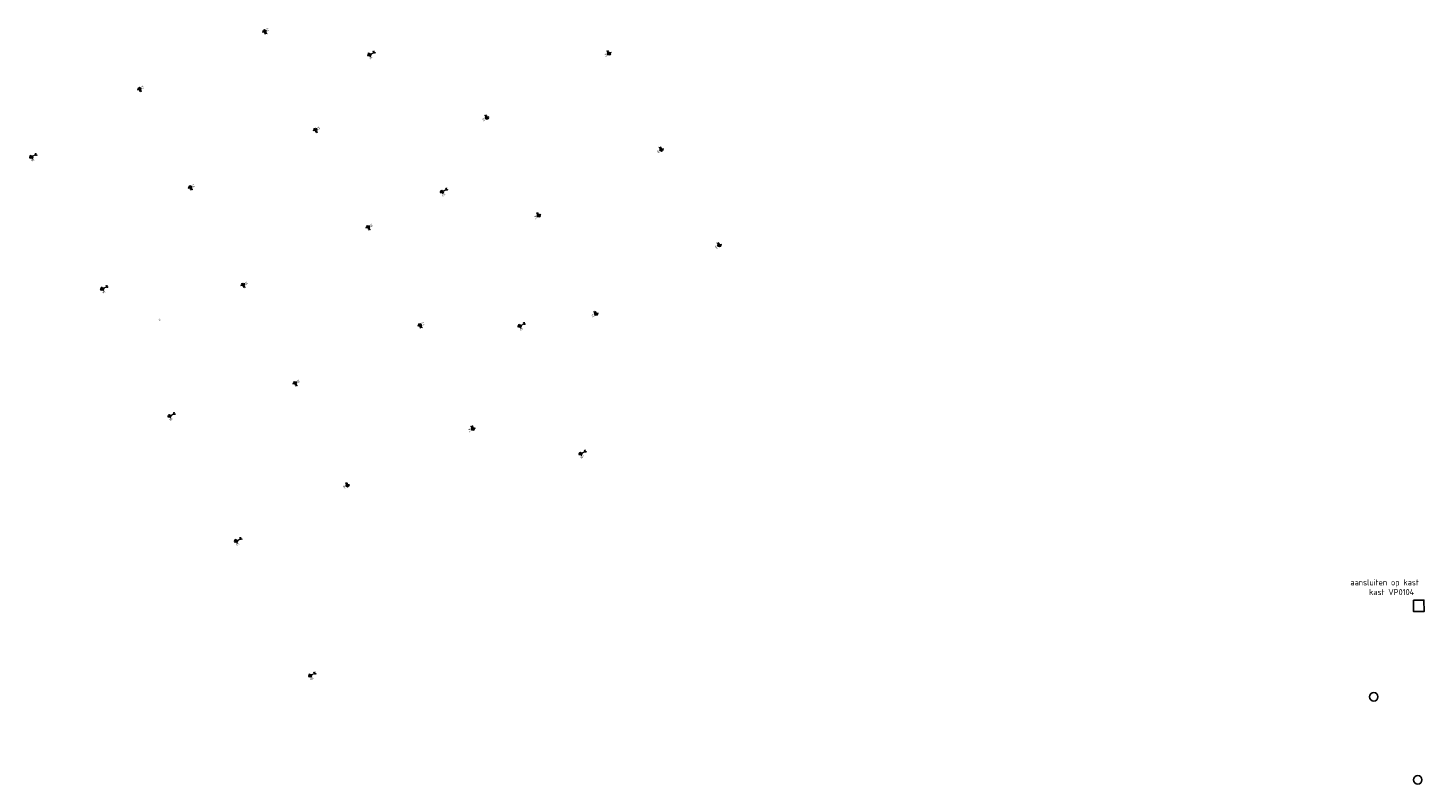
# Model space of a CAD drawing. Header units: metres. Extents: x 154936 to 156225, y 461413 to 462058.
# Tile 2 of 10: x 155245 to 155531, y 461413 to 461568. Entities that reach past the tile are written whole.
import ezdxf
from ezdxf.enums import TextEntityAlignment as Align

# ---------------------------------------------------------------- set-up
doc = ezdxf.new("R2010")
doc.units = ezdxf.units.M
doc.layers.add('B-WE-OV-LICHTMAST-S-200', color=190, linetype='Continuous', lineweight=18)
doc.styles.add('NLCS-ISO', font='NLCS-ISO.ttf')
doc.styles.add('NLCS-ISO-M200-T25', font='NLCS-ISO.ttf', dxfattribs={"height": 0.5})
doc.styles.get("Standard").update_dxf_attribs({"font": 'isocp.shx'})

# ---------------------------------------------------------------- blocks, each defined once
blk = doc.blocks.new('B-SOV-LICHTMAST_1UITHOUDER-SO')
for p, q in [((-5.5, 0), (-6.3, 1.2)), ((-5.5, 0), (-6.3, -1.2)), ((-5.5, 0), (-4.7, 1.2)), ((-1.5, 0), (-5.5, 0)), ((-5.5, 0), (-4.7, -1.2)), ((0, 0), (-1.5, 0)), ((0, -2.4), (0, 2.3)), ((0, 0), (2.5, 0))]:
    blk.add_line(p, q)
blk.add_circle((0, 0), 1.5)
at = {"style": 'NLCS-ISO'}
blk.add_attdef('TYPE', text='', height=1.8, dxfattribs=at).set_placement((0, 2.3), align=Align.BOTTOM_CENTER)
blk = doc.blocks.new('B-SOV-LICHTMAST_2UITHOUDER_1LAAG-SO')
for p, q in [((0, 0), (-1.5, 0)), ((0, -2.4), (0, 2.3)), ((0, 0), (2.5, 0)), ((2.5, 0), (1.7, 1.2)), ((2.5, 0), (1.7, -1.2)), ((2.5, 0), (3.4, 1.2)), ((2.5, 0), (3.4, -1.2))]:
    blk.add_line(p, q)
blk.add_circle((0, 0), 1.5)
at = {"style": 'NLCS-ISO'}
blk.add_attdef('TYPE', text='', height=1.8, dxfattribs=at).set_placement((0, 2.3), align=Align.BOTTOM_CENTER)

msp = doc.modelspace()

# ---------------------------------------------------------------- linework, layer by layer
at = {"color": 1, "flags": 128}
msp.add_lwpolyline([(155528.95, 461450.96), (155528.97, 461448.66), (155531.14, 461448.63), (155531.11, 461450.99)], close=True, dxfattribs=at)
at = {"color": 1}
for centre in [(155520.81, 461431.17), (155529.83, 461414.14)]:
    msp.add_circle(centre, 0.873, dxfattribs=at)

# ---------------------------------------------------------------- block references
at = {"layer": 'B-WE-OV-LICHTMAST-S-200', "xscale": 0.2, "yscale": 0.2, "zscale": 0.2}
for name, p, rotation, values in [('B-SOV-LICHTMAST_2UITHOUDER_1LAAG-SO', (155293.46, 461567.69), 294.7455641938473, {'TYPE': 'XA'}), ('B-SOV-LICHTMAST_1UITHOUDER-SO', (155314.94, 461562.84), 208.1878385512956, {'TYPE': 'XB'}), ('B-SOV-LICHTMAST_2UITHOUDER_1LAAG-SO', (155364.05, 461563.05), 117.5553770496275, {'TYPE': 'XA'}), ('B-SOV-LICHTMAST_2UITHOUDER_1LAAG-SO', (155267.81, 461555.87), 294.7455641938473, {'TYPE': 'XA'}), ('B-SOV-LICHTMAST_2UITHOUDER_1LAAG-SO', (155339.03, 461549.88), 117.5553770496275, {'TYPE': 'XA'}), ('B-SOV-LICHTMAST_2UITHOUDER_1LAAG-SO', (155303.87, 461547.48), 294.7455641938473, {'TYPE': 'XA'}), ('B-SOV-LICHTMAST_2UITHOUDER_1LAAG-SO', (155374.81, 461543.31), 117.5553770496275, {'TYPE': 'XA'}), ('B-SOV-LICHTMAST_1UITHOUDER-SO', (155245.62, 461541.86), 208.2135993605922, {'TYPE': 'XB'}), ('B-SOV-LICHTMAST_2UITHOUDER_1LAAG-SO', (155278.22, 461535.69), 294.7455641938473, {'TYPE': 'XA'}), ('B-SOV-LICHTMAST_1UITHOUDER-SO', (155329.81, 461534.74), 208.1878385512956, {'TYPE': 'XB'}), ('B-SOV-LICHTMAST_2UITHOUDER_1LAAG-SO', (155349.66, 461529.83), 117.5553770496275, {'TYPE': 'XA'}), ('B-SOV-LICHTMAST_2UITHOUDER_1LAAG-SO', (155314.68, 461527.54), 294.7455641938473, {'TYPE': 'XA'}), ('B-SOV-LICHTMAST_2UITHOUDER_1LAAG-SO', (155386.68, 461523.71), 117.5553770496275, {'TYPE': 'XA'}), ('B-SOV-LICHTMAST_1UITHOUDER-SO', (155260.19, 461514.8), 208.2135993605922, {'TYPE': 'XB'}), ('B-SOV-LICHTMAST_2UITHOUDER_1LAAG-SO', (155289.05, 461515.71), 294.7455641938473, {'TYPE': 'XA'}), ('B-SOV-LICHTMAST_2UITHOUDER_1LAAG-SO', (155361.41, 461509.63), 117.5553770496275, {'TYPE': 'XA'}), ('B-SOV-LICHTMAST_2UITHOUDER_1LAAG-SO', (155325.3, 461507.41), 294.7455641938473, {'TYPE': 'XA'}), ('B-SOV-LICHTMAST_1UITHOUDER-SO', (155345.75, 461507.2), 208.1878385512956, {'TYPE': 'XB'}), ('B-SOV-LICHTMAST_2UITHOUDER_1LAAG-SO', (155299.71, 461495.54), 294.7455641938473, {'TYPE': 'XA'}), ('B-SOV-LICHTMAST_1UITHOUDER-SO', (155273.97, 461488.73), 208.2135993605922, {'TYPE': 'XB'}), ('B-SOV-LICHTMAST_2UITHOUDER_1LAAG-SO', (155336.17, 461486.09), 113.26, {'TYPE': 'XA'}), ('B-SOV-LICHTMAST_1UITHOUDER-SO', (155358.22, 461481.01), 208.1878385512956, {'TYPE': 'XB'}), ('B-SOV-LICHTMAST_2UITHOUDER_1LAAG-SO', (155310.45, 461474.48), 113.26, {'TYPE': 'XA'}), ('B-SOV-LICHTMAST_1UITHOUDER-SO', (155287.61, 461463.11), 208.2135993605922, {'TYPE': 'XB'}), ('B-SOV-LICHTMAST_1UITHOUDER-SO', (155302.8, 461435.5), 208.2135993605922, {'TYPE': 'XB'})]:
    msp.add_blockref(name, p, dxfattribs=dict(at, rotation=rotation)).add_auto_attribs(values)

# ---------------------------------------------------------------- texts
at = {"char_height": 1.25, "attachment_point": 1, "style": 'NLCS-ISO-M200-T25'}
for s, insert in [('aansluiten op kast', (155516.03, 461455.26)), ('kast VP0104', (155519.86, 461453.27))]:
    msp.add_mtext_dynamic_manual_height_columns(s, width=23.6477, gutter_width=2.5, heights=[0], dxfattribs=dict(at, insert=insert))
at = {"color": 252, "lineweight": 30, "flags": 57}
msp.add_attdef('OB', text='...', height=0.27, rotation=298.0868, dxfattribs=at).set_placement((155271.77, 461508.4), align=Align.BOTTOM_CENTER)

doc.saveas('drawing.dxf')
